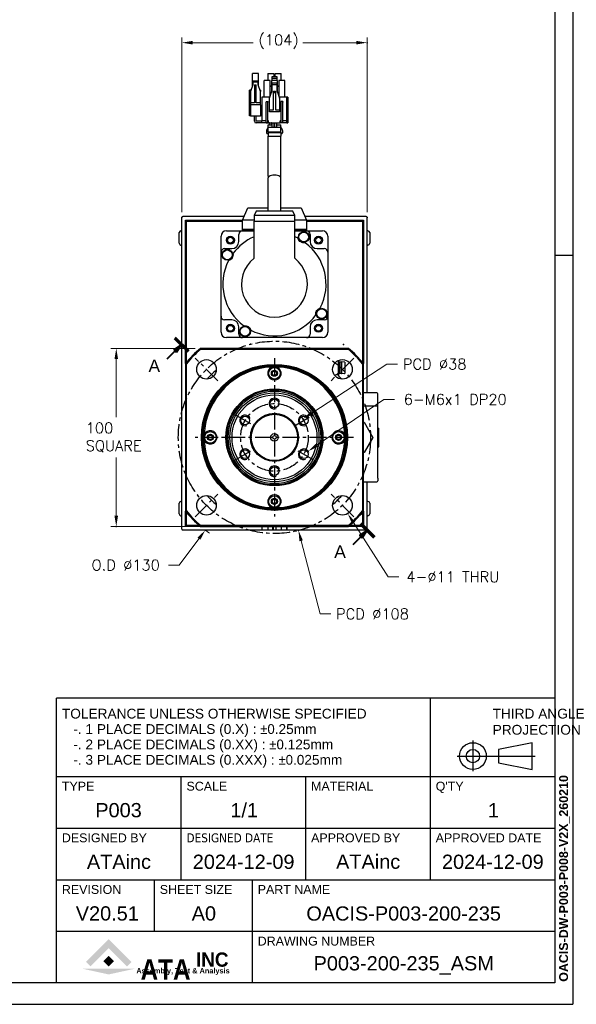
# Model space of a CAD drawing. Extents: x -336 to 855, y -4279 to -3403.
# Tile 7 of 19: x 543 to 855, y -4244 to -3691. Entities that reach past the tile are written whole.
import ezdxf
from ezdxf.enums import TextEntityAlignment as Align

# ---------------------------------------------------------------- set-up
doc = ezdxf.new("R2010")
doc.units = 0
doc.header["$LTSCALE"] = 25.4
doc.linetypes.add('CENTER', pattern=[2, 1.25, -0.25, 0.25, -0.25])
doc.linetypes.add('CHAIN', pattern=[0.3543, 0.2362, -0.0295, 0.0591, -0.0295])
doc.layers.get('0').update_dxf_attribs({"linetype": 'CONTINUOUS'})
doc.layers.add('ATA-CENTER', color=133, linetype='CENTER')
doc.layers.add('ATA-TEXT', color=7, linetype='CONTINUOUS')
doc.layers.add('ATA-DIM', color=252, linetype='CONTINUOUS', lineweight=25)
doc.layers.add('ATA-SECTION', color=3, linetype='CHAIN', lineweight=40)
doc.styles.get("Standard").update_dxf_attribs({"font": 'simplex.shx'})
doc.styles.add('주 문자 (ISO)', font='arial.ttf')
doc.dimstyles.new('ata_A0', dxfattribs={"dimtxt": 6, "dimasz": 6, "dimexe": 3, "dimexo": 3, "dimgap": 3, "dimtad": 0, "dimtih": 1, "dimtoh": 1, "dimdec": 6, "dimdsep": 46, "dimtxsty": 'Standard', "dimcen": 0, "dimclrd": 252, "dimclre": 252, "dimclrt": 4, "dimadec": 6, "dimazin": 2, "dimtfac": 1, "dimtdec": 6, "dimtofl": 0, "dimtmove": 0, "dimatfit": 3, "dimfxl": 0, "dimtolj": 1, "dimtzin": 0, "dimlwd": 0, "dimlwe": 0, "dimarcsym": 0})

# ---------------------------------------------------------------- blocks, each defined once
blk = doc.blocks.new('*D8703')
at = {"color": 0}
for p in [(737.9, -3704.27), (633.9, -3802.44), (737.9, -3802.44)]:
    blk.add_point(p, dxfattribs=at)
at = {"layer": 'ATA-DIM', "color": 252, "lineweight": 0}
for p, q in [((633.9, -3799.44), (633.9, -3701.27)), ((639.9, -3704.27), (673.92, -3704.27)), ((731.9, -3704.27), (701.88, -3704.27)), ((737.9, -3799.44), (737.9, -3701.27))]:
    blk.add_line(p, q, dxfattribs=at)
at = {"layer": 'ATA-DIM', "color": 252}
for points in [[(639.9, -3703.27), (639.9, -3705.27), (633.9, -3704.27)], [(731.9, -3705.27), (731.9, -3703.27), (737.9, -3704.27)]]:
    blk.add_solid(points, dxfattribs=at)
at = {"layer": 'ATA-DIM', "color": 4, "insert": (676.92, -3699.71), "char_height": 6, "attachment_point": 1}
blk.add_mtext('\\A1;(104)', dxfattribs=at)
blk = doc.blocks.new('*D8704')
at = {"color": 0}
for p in [(644.37, -3875.94), (597.03, -3975.94), (644.37, -3975.94)]:
    blk.add_point(p, dxfattribs=at)
at = {"layer": 'ATA-DIM', "color": 252, "lineweight": 0}
for p, q in [((641.37, -3875.94), (594.03, -3875.94)), ((597.03, -3881.94), (597.03, -3914.67)), ((597.03, -3969.94), (597.03, -3937.21)), ((641.37, -3975.94), (594.03, -3975.94))]:
    blk.add_line(p, q, dxfattribs=at)
at = {"layer": 'ATA-DIM', "color": 252}
for points in [[(598.03, -3881.94), (596.03, -3881.94), (597.03, -3875.94)], [(596.03, -3969.94), (598.03, -3969.94), (597.03, -3975.94)]]:
    blk.add_solid(points, dxfattribs=at)
at = {"layer": 'ATA-DIM', "color": 4, "insert": (579.9, -3917.67), "char_height": 6, "attachment_point": 1}
blk.add_mtext('\\A1;100\\PSQUARE', dxfattribs=at)
blk = doc.blocks.new('*D8707')
at = {"color": 0}
for p in [(724.75, -3873.82), (647.06, -3978.05)]:
    blk.add_point(p, dxfattribs=at)
at = {"layer": 'ATA-DIM', "color": 252, "lineweight": 0}
for p, q in [((632.44, -3997.67), (643.47, -3982.87)), ((626.43, -3997.67), (632.44, -3997.67))]:
    blk.add_line(p, q, dxfattribs=at)
blk.add_arc((685.9, -3925.94), 65, 232.9295, 235.9452, dxfattribs=at)
at = {"layer": 'ATA-DIM', "color": 252}
blk.add_solid([(644.27, -3983.46), (642.67, -3982.27), (647.06, -3978.05)], dxfattribs=at)
at = {"layer": 'ATA-DIM', "color": 4, "insert": (583.17, -3994.67), "char_height": 6, "attachment_point": 1}
blk.add_mtext('\\A1;O.D %%c130', dxfattribs=at)
blk = doc.blocks.new('*D8705')
at = {"color": 0}
for p in [(672.4, -3873.65), (699.4, -3978.22)]:
    blk.add_point(p, dxfattribs=at)
at = {"layer": 'ATA-DIM', "color": 252, "lineweight": 0}
for p, q in [((711.51, -4025.1), (700.9, -3984.03)), ((717.51, -4025.1), (711.51, -4025.1))]:
    blk.add_line(p, q, dxfattribs=at)
at = {"layer": 'ATA-DIM', "color": 252}
blk.add_solid([(701.87, -3983.78), (699.94, -3984.28), (699.4, -3978.22)], dxfattribs=at)
at = {"layer": 'ATA-DIM', "color": 4, "insert": (720.51, -4022.1), "char_height": 6, "attachment_point": 1}
blk.add_mtext('\\A1;PCD %%c108', dxfattribs=at)
blk = doc.blocks.new('ata-Title-A0-002')
for color, points in [(176, [(19.06, 9.27), (16.5, 11.82), (29.3, 24.62), (42.09, 11.82), (39.54, 9.27), (29.3, 19.51)]), (30, [(29.3, 15.23), (32.28, 12.25), (29.3, 9.27), (26.32, 12.25)]), (9, [(44.36, 8.06), (29.3, 4.78), (14.24, 8.06)])]:
    blk.add_hatch(color=color).paths.add_polyline_path(points)
at = {"color": 253}
for p, q in [((0, 0), (0, 160)), ((280, 160), (0, 160)), ((210, 58), (210, 160)), ((280, 160), (280, 0)), ((0, 116), (280, 116)), ((70, 58), (70, 116)), ((140, 58), (140, 116)), ((0, 87), (280, 87)), ((0, 58), (280, 58)), ((55, 29), (55, 58)), ((110, 0), (110, 58)), ((0, 29), (280, 29)), ((280, 0), (0, 0))]:
    blk.add_line(p, q, dxfattribs=at)
for p, q in [((233.92, 136.17), (233.92, 118.94)), ((267.18, 134.93), (248.36, 131.17)), ((267.18, 119.87), (267.18, 134.93)), ((225.1, 127.4), (268.96, 127.4)), ((248.36, 131.17), (248.36, 123.64)), ((248.36, 123.64), (267.18, 119.87)), ((0, 116), (280, 116))]:
    blk.add_line(p, q)
for radius in [7.53, 3.76]:
    blk.add_circle((233.92, 127.4), radius)
at = {"char_height": 5.5, "attachment_point": 1, "style": '주 문자 (ISO)'}
for s, insert, line_spacing_factor in [('TOLERANCE UNLESS OTHERWISE SPECIFIED\\P   -. 1 PLACE DECIMALS (0.X) : {\\fAIGDT|b0|i0|c2|p2;`0}.25mm\\P   -. 2 PLACE DECIMALS (0.XX) : {\\fAIGDT|b0|i0|c2|p2;`0}.125mm \\P   -. 3 PLACE DECIMALS (0.XXX) : {\\fAIGDT|b0|i0|c2|p2;`0}.025mm', (3.01, 154), 0.942857), ('THIRD ANGLE\\PPROJECTION', (245, 154), 0.987884)]:
    blk.add_mtext(s, dxfattribs=dict(at, insert=insert, line_spacing_factor=line_spacing_factor))
at = {"char_height": 5, "attachment_point": 1, "style": '주 문자 (ISO)'}
for s, insert in [('TYPE', (3, 113)), ('SCALE', (73.01, 113)), ('MATERIAL', (143, 113)), ("Q'TY", (213, 113)), ('DESIGNED BY', (3, 84)), ('{\\fTahoma|b0|i0|c0|p34;DESIGNED \\fTahoma|b0|i0|c129|p34;DATE}', (73, 84)), ('APPROVED BY', (143.01, 84)), ('APPROVED DATE', (213, 84)), ('REVISION', (3, 55)), ('SHEET SIZE', (58, 55)), ('PART NAME', (113.01, 55)), ('DRAWING NUMBER', (113.01, 26))]:
    blk.add_mtext(s, dxfattribs=dict(at, insert=insert))
at = {"color": 9, "style": '주 문자 (ISO)'}
for s, insert, char_height, attachment_point in [('\\fArial|b1|i0;\\W0.95;\\H8.0000;INC', (78.33, 9), 15.0588, 7), ('\\fArial|b1|i0;\\W0.90;\\H3.0000;Assembly, Test & Analysis', (71.06, 8.34), 5.6471, 2)]:
    blk.add_mtext(s, dxfattribs=dict(at, insert=insert, char_height=char_height, attachment_point=attachment_point))
at = {"color": 176, "insert": (47.23, 1.79), "char_height": 21.6471, "width": 53.0805, "attachment_point": 7, "line_spacing_factor": 0.5, "style": '주 문자 (ISO)'}
blk.add_mtext('\\fArial|b1|i0;\\W0.85;\\H11.5000;ATA', dxfattribs=at)
at = {"style": '주 문자 (ISO)'}
for tag, p in [('TYPE_001', (35, 97)), ('SCALE_001', (105, 97)), ('MATERIAL_001', (175, 97)), ('QTY_001', (245, 97)), ('DESIGNED_BY_001', (35, 68)), ('APPROVED_BY_001', (175, 68.05)), ('APPROVED_DATE_001', (245, 68)), ('REVISION_001', (27.5, 39)), ('SHEET_SIZE_001', (82.5, 39)), ('PART_NAME_001', (195, 39)), ('DRAWING_NUMBER_001', (195, 10))]:
    blk.add_attdef(tag, text='', height=8, dxfattribs=at).set_placement(p, align=Align.MIDDLE_CENTER)
at = {"color": 7, "style": '주 문자 (ISO)'}
blk.add_attdef('DESIGNED_DATE_001', text='', height=8, dxfattribs=at).set_placement((105, 68), align=Align.MIDDLE_CENTER)
blk = doc.blocks.new('*D8709')
at = {"color": 0}
for p in [(699.88, -3937.14), (704.83, -3933.74)]:
    blk.add_point(p, dxfattribs=at)
at = {"layer": 'ATA-DIM', "color": 252, "lineweight": 0}
for p, q in [((747.31, -3904.62), (709.78, -3930.35)), ((753.31, -3904.62), (747.31, -3904.62))]:
    blk.add_line(p, q, dxfattribs=at)
at = {"layer": 'ATA-DIM', "color": 252}
blk.add_solid([(709.21, -3929.52), (710.35, -3931.17), (704.83, -3933.74)], dxfattribs=at)
at = {"layer": 'ATA-DIM', "color": 4, "insert": (787.45, -3904.62), "char_height": 6, "attachment_point": 5}
blk.add_mtext('\\A1;6-M6x1 DP20', dxfattribs=at)
blk = doc.blocks.new('*D8708')
at = {"color": 0}
for p in [(721.12, -3959.49), (727.05, -3968.75)]:
    blk.add_point(p, dxfattribs=at)
at = {"layer": 'ATA-DIM', "color": 252, "lineweight": 0}
for p, q in [((749.83, -4004.29), (730.29, -3973.8)), ((755.84, -4004.29), (749.83, -4004.29))]:
    blk.add_line(p, q, dxfattribs=at)
at = {"layer": 'ATA-DIM', "color": 252}
blk.add_solid([(731.13, -3973.27), (729.45, -3974.34), (727.05, -3968.75)], dxfattribs=at)
at = {"layer": 'ATA-DIM', "color": 4, "insert": (786.11, -4004.29), "char_height": 6, "attachment_point": 5}
blk.add_mtext('\\A1;4-%%c11 THRU', dxfattribs=at)
blk = doc.blocks.new('*D8706')
at = {"color": 0}
for p in [(701.82, -3915.57), (669.98, -3936.31)]:
    blk.add_point(p, dxfattribs=at)
at = {"layer": 'ATA-DIM', "color": 252, "lineweight": 0}
for p, q in [((749.04, -3884.81), (706.85, -3912.29)), ((755.04, -3884.81), (749.04, -3884.81))]:
    blk.add_line(p, q, dxfattribs=at)
at = {"layer": 'ATA-DIM', "color": 252}
blk.add_solid([(706.3, -3911.45), (707.4, -3913.13), (701.82, -3915.57)], dxfattribs=at)
at = {"layer": 'ATA-DIM', "color": 4, "insert": (758.04, -3881.81), "char_height": 6, "attachment_point": 1}
blk.add_mtext('\\A1;PCD %%c38', dxfattribs=at)
blk = doc.blocks.new('ata-Border-A0-002')
at = {"color": 253, "ltscale": 0.5}
for p, q in [((1189, 841), (1189, 0)), ((1189, 420.5), (1179, 420.5)), ((0, 0), (1189, 0))]:
    blk.add_line(p, q, dxfattribs=at)
for p, q in [((1179, 829), (1179, 12)), ((1179, 12), (10, 12))]:
    blk.add_line(p, q)

msp = doc.modelspace()

# ---------------------------------------------------------------- linework, layer by layer
for p, q in [((673.4824677, -3728.6063192), (673.4824677, -3721.6386269)), ((676.9324677, -3721.6386269), (673.4824677, -3721.6386269)), ((676.9324677, -3728.6343961), (676.9324677, -3721.6386269)), ((682.1024677, -3721.6386269), (685.5574677, -3721.6386269)), ((682.1024677, -3721.6386269), (682.1024677, -3725.5240705)), ((685.5574677, -3721.6386269), (685.5574677, -3723.4386269)), ((686.2474677, -3723.4386269), (686.2474677, -3721.6386269)), ((686.2474677, -3721.6386269), (689.7024677, -3721.6386269)), ((689.7024677, -3725.5240705), (689.7024677, -3721.6386269)), ((673.7024677, -3725.6386269), (676.7024677, -3725.6386269)), ((673.7024677, -3725.6386269), (673.7024677, -3726.4886269)), ((676.7024677, -3726.4886269), (673.7024677, -3726.4886269)), ((673.7024677, -3726.4886269), (673.7024677, -3727.9886269)), ((676.7024677, -3726.4886269), (676.7024677, -3725.6386269)), ((676.7024677, -3727.9886269), (676.7024677, -3726.4886269)), ((680.0374677, -3734.8240705), (680.0374677, -3725.5240705)), ((683.4774677, -3725.5240705), (680.0374677, -3725.5240705)), ((683.4774677, -3734.3702244), (683.4774677, -3725.5240705)), ((687.6274677, -3725.5240705), (684.1774677, -3725.5240705)), ((684.1774677, -3725.5240705), (684.1774677, -3732.2163782)), ((684.4024677, -3723.4386269), (684.4024677, -3724.4386269)), ((687.4024677, -3723.4386269), (684.4024677, -3723.4386269)), ((684.4024677, -3724.4386269), (684.4024677, -3725.5240705)), ((687.4024677, -3724.4386269), (684.4024677, -3724.4386269)), ((684.4024677, -3726.9740705), (684.4024677, -3727.9740705)), ((687.4024677, -3726.9740705), (684.4024677, -3726.9740705)), ((687.4024677, -3724.4386269), (687.4024677, -3723.4386269)), ((687.4024677, -3725.5240705), (687.4024677, -3724.4386269)), ((687.4024677, -3727.9740705), (687.4024677, -3726.9740705)), ((687.6274677, -3732.2163782), (687.6274677, -3725.5240705)), ((691.7674677, -3725.5240705), (688.3274677, -3725.5240705)), ((688.3274677, -3725.5240705), (688.3274677, -3734.3702244)), ((691.7674677, -3734.8240705), (691.7674677, -3725.5240705)), ((671.9024677, -3745.3386269), (671.9024677, -3730.9386269)), ((672.4024677, -3730.9386269), (671.9024677, -3730.9386269)), ((673.7024677, -3727.9886269), (672.4024677, -3731.6386269)), ((672.4024677, -3730.9386269), (672.4024677, -3731.6386269)), ((672.6517827, -3730.9386269), (672.4024677, -3730.9386269)), ((672.4024677, -3731.6386269), (672.4024677, -3738.1386269)), ((674.7024677, -3727.9886269), (675.7024677, -3727.9886269)), ((674.7024677, -3727.9886269), (674.7024677, -3729.1186269)), ((674.7024677, -3729.1186269), (674.7024677, -3738.1386269)), ((675.7024677, -3729.1186269), (674.7024677, -3729.1186269)), ((675.7024677, -3729.1186269), (675.7024677, -3727.9886269)), ((675.7024677, -3738.1386269), (675.7024677, -3729.1186269)), ((678.0024677, -3731.6386269), (676.7024677, -3727.9886269)), ((678.0024677, -3730.9386269), (677.7531526, -3730.9386269)), ((678.0024677, -3730.9386269), (678.0024677, -3731.6386269)), ((678.0024677, -3738.1386269), (678.0024677, -3731.6386269)), ((683.1024677, -3735.5240705), (684.4024677, -3731.5240705)), ((683.6124677, -3728.8686269), (684.1774677, -3728.2392598)), ((684.4024677, -3727.9740705), (684.4024677, -3731.5240705)), ((687.4024677, -3727.9740705), (684.4024677, -3727.9740705)), ((685.4024677, -3731.5240705), (686.4024677, -3731.5240705)), ((685.4024677, -3732.3940705), (685.4024677, -3731.5240705)), ((685.4024677, -3742.0240705), (685.4024677, -3732.3940705)), ((686.4024677, -3732.3940705), (685.4024677, -3732.3940705)), ((686.4024677, -3731.5240705), (686.4024677, -3732.3940705)), ((686.4024677, -3732.3940705), (686.4024677, -3742.0240705)), ((687.4024677, -3731.5240705), (687.4024677, -3727.9740705)), ((687.4024677, -3731.5240705), (688.7024677, -3735.5240705)), ((687.6274677, -3728.2392598), (688.1924677, -3728.8686269)), ((672.4024677, -3738.1386269), (672.4024677, -3739.1386269)), ((674.7024677, -3738.1386269), (672.4024677, -3738.1386269)), ((678.0024677, -3738.1386269), (675.7024677, -3738.1386269)), ((678.0024677, -3739.1386269), (678.0024677, -3738.1386269)), ((678.9024677, -3734.8240705), (678.9024677, -3748.2240705)), ((683.1024677, -3734.8240705), (678.9024677, -3734.8240705)), ((681.2724677, -3737.2240705), (681.2724677, -3737.7240705)), ((681.2724677, -3737.2240705), (682.2724677, -3737.2240705)), ((681.2724677, -3749.2240705), (681.2724677, -3737.7240705)), ((682.2724677, -3737.2240705), (682.2724677, -3737.7240705)), ((682.2724677, -3749.2240705), (682.2724677, -3737.7240705)), ((683.1024677, -3735.5240705), (683.1024677, -3734.8240705)), ((683.3299677, -3734.8240705), (683.1024677, -3734.8240705)), ((683.1024677, -3742.0240705), (683.1024677, -3735.5240705)), ((688.7024677, -3734.8240705), (688.4749677, -3734.8240705)), ((688.7024677, -3735.5240705), (688.7024677, -3734.8240705)), ((692.9024677, -3734.8240705), (688.7024677, -3734.8240705)), ((688.7024677, -3735.5240705), (688.7024677, -3742.0240705)), ((690.5324677, -3737.2240705), (689.5324677, -3737.2240705)), ((689.5324677, -3737.7240705), (689.5324677, -3737.2240705)), ((689.5324677, -3737.7240705), (689.5324677, -3749.2240705)), ((690.5324677, -3737.2240705), (690.5324677, -3737.7240705)), ((690.5324677, -3749.2240705), (690.5324677, -3737.7240705)), ((693.4024677, -3734.8240705), (692.9024677, -3734.8240705)), ((692.9024677, -3748.2240705), (692.9024677, -3734.8240705)), ((693.4024677, -3734.8240705), (693.4024677, -3749.2240705)), ((672.4024677, -3739.1386269), (672.4024677, -3745.3386269)), ((678.0024677, -3739.1386269), (672.4024677, -3739.1386269)), ((678.0024677, -3739.1386269), (678.0024677, -3745.3386269)), ((683.1024677, -3743.0240705), (683.1024677, -3742.0240705)), ((683.1024677, -3742.0240705), (685.4024677, -3742.0240705)), ((688.7024677, -3743.0240705), (683.1024677, -3743.0240705)), ((686.4024677, -3742.0240705), (688.7024677, -3742.0240705)), ((688.7024677, -3742.0240705), (688.7024677, -3743.0240705)), ((672.4024677, -3745.3386269), (671.9024677, -3745.3386269)), ((672.4024677, -3745.3386269), (678.0024677, -3745.3386269)), ((674.6324677, -3748.3286269), (674.6324677, -3745.3386269)), ((675.6324677, -3748.3286269), (675.6324677, -3745.3386269)), ((678.9024677, -3748.3386269), (675.6424677, -3748.3386269)), ((683.1424677, -3749.3386269), (675.6424677, -3749.3386269)), ((678.9024677, -3744.3386269), (678.0024677, -3744.3386269)), ((678.9024677, -3745.3386269), (678.0024677, -3745.3386269)), ((678.9024677, -3749.2240705), (678.9024677, -3748.2240705)), ((681.2724677, -3748.2240705), (678.9024677, -3748.2240705)), ((681.2724677, -3749.2240705), (678.9024677, -3749.2240705)), ((681.2724677, -3749.2240705), (682.2724677, -3749.2240705)), ((682.6024677, -3748.2240705), (682.2724677, -3748.2240705)), ((682.6024677, -3749.2240705), (682.2724677, -3749.2240705)), ((682.6024677, -3749.2240705), (682.6024677, -3748.2240705)), ((682.6024677, -3749.2240705), (689.2024677, -3749.2240705)), ((683.1424677, -3749.3386269), (683.1424677, -3749.2240705)), ((683.1524677, -3750.3386269), (683.1524677, -3749.3386269)), ((684.1524677, -3750.3386269), (684.1524677, -3749.3386269)), ((684.6524677, -3751.7240705), (684.6524677, -3749.2240705)), ((685.6524677, -3751.7240705), (685.6524677, -3749.2240705)), ((686.1524677, -3751.7240705), (686.1524677, -3749.2240705)), ((687.1524677, -3751.7240705), (687.1524677, -3749.2240705)), ((689.2024677, -3749.2240705), (689.2024677, -3748.2240705)), ((689.5324677, -3748.2240705), (689.2024677, -3748.2240705)), ((689.5324677, -3749.2240705), (689.2024677, -3749.2240705)), ((690.5324677, -3749.2240705), (689.5324677, -3749.2240705)), ((692.9024677, -3748.2240705), (690.5324677, -3748.2240705)), ((692.9024677, -3749.2240705), (690.5324677, -3749.2240705)), ((692.9024677, -3749.2240705), (692.9024677, -3748.2240705)), ((692.9024677, -3749.2240705), (693.4024677, -3749.2240705)), ((681.4024677, -3753.6414025), (681.4024677, -3754.8386269)), ((682.234518, -3752.0905514), (681.5704174, -3753.0867023)), ((682.4024677, -3754.5740705), (682.3024677, -3754.7240705)), ((682.3024677, -3754.7240705), (682.3024677, -3756.7240705)), ((682.3024677, -3754.7240705), (689.5024677, -3754.7240705)), ((682.4024677, -3751.5358512), (682.4024677, -3750.3386269)), ((682.4024677, -3750.3386269), (684.6524677, -3750.3386269)), ((682.4024677, -3751.7240705), (689.4024677, -3751.7240705)), ((682.4024677, -3754.5740705), (682.4024677, -3751.7240705)), ((689.4024677, -3754.5740705), (682.4024677, -3754.5740705)), ((685.6524677, -3750.3386269), (686.1524677, -3750.3386269)), ((687.1524677, -3750.3386269), (689.4024677, -3750.3386269)), ((689.4024677, -3751.5358512), (689.4024677, -3750.3386269)), ((689.4024677, -3754.5740705), (689.4024677, -3751.7240705)), ((689.4024677, -3754.5740705), (689.5024677, -3754.7240705)), ((689.5024677, -3754.7240705), (689.5024677, -3756.7240705)), ((689.5704174, -3752.0905514), (690.234518, -3753.0867023)), ((690.4024677, -3753.6414025), (690.4024677, -3754.8386269)), ((681.9024677, -3755.3386269), (682.3024677, -3755.3386269)), ((682.3024677, -3756.7240705), (689.5024677, -3756.7240705)), ((682.4024677, -3779.2240705), (682.4024677, -3756.7240705)), ((689.4024677, -3779.2240705), (689.4024677, -3756.7240705)), ((689.5024677, -3755.3386269), (689.9024677, -3755.3386269)), ((682.4024677, -3779.2240705), (682.4024677, -3780.1348129)), ((682.4024677, -3798.8014951), (682.4024677, -3780.1348129)), ((689.4024677, -3780.1348129), (689.4024677, -3779.2240705)), ((689.4024677, -3798.8014951), (689.4024677, -3780.1348129)), ((667.9846568, -3803.9386269), (670.8612766, -3796.9386269)), ((670.8612766, -3796.9386269), (682.4024677, -3796.9386269)), ((675.7263635, -3798.8014951), (674.4524677, -3801.1313428)), ((675.7263635, -3798.8014951), (696.0785719, -3798.8014951)), ((689.4024677, -3796.9386269), (700.9436587, -3796.9386269)), ((697.3524677, -3801.1313428), (696.0785719, -3798.8014951)), ((700.9436587, -3796.9386269), (703.8202785, -3803.9386269)), ((633.9024677, -3977.4386269), (633.9024677, -3802.4386269)), ((668.8065482, -3801.9386269), (634.4024677, -3801.9386269)), ((635.9024677, -3803.9386269), (667.9846568, -3803.9386269)), ((635.9024677, -3804.4386269), (636.4024677, -3803.9386269)), ((635.9024677, -3884.4055075), (635.9024677, -3803.9386269)), ((636.4024677, -3804.4386269), (635.9024677, -3804.4386269)), ((636.4024677, -3803.9386269), (636.4024677, -3804.4386269)), ((636.4024677, -3804.4386269), (667.9024677, -3804.4386269)), ((636.4024677, -3883.810845), (636.4024677, -3804.4386269)), ((667.9024677, -3804.1386269), (667.9846568, -3803.9386269)), ((667.9024677, -3809.1386269), (667.9024677, -3804.1386269)), ((674.4524677, -3803.9386269), (667.9846568, -3803.9386269)), ((674.4524677, -3801.1313428), (674.4524677, -3804.4386269)), ((674.4524677, -3801.1313428), (697.3524677, -3801.1313428)), ((674.4524677, -3825.3596721), (674.4524677, -3804.4386269)), ((674.4524677, -3804.4386269), (697.3524677, -3804.4386269)), ((697.3524677, -3804.4386269), (697.3524677, -3801.1313428)), ((703.8202785, -3803.9386269), (697.3524677, -3803.9386269)), ((697.3524677, -3825.3596721), (697.3524677, -3804.4386269)), ((737.4024677, -3801.9386269), (702.9983872, -3801.9386269)), ((703.8202785, -3803.9386269), (703.9024677, -3804.1386269)), ((703.8202785, -3803.9386269), (735.9024677, -3803.9386269)), ((703.9024677, -3804.1386269), (703.9024677, -3809.1386269)), ((703.9024677, -3804.4386269), (735.4024677, -3804.4386269)), ((735.4024677, -3804.4386269), (735.4024677, -3803.9386269)), ((735.4024677, -3803.9386269), (735.9024677, -3804.4386269)), ((735.4024677, -3804.4386269), (735.4024677, -3883.810845)), ((735.9024677, -3804.4386269), (735.4024677, -3804.4386269)), ((735.9024677, -3803.9386269), (735.9024677, -3884.4055075)), ((737.9024677, -3900.9386269), (737.9024677, -3802.4386269)), ((633.4024677, -3809.9386269), (633.9024677, -3809.9386269)), ((658.9024677, -3809.9386269), (667.9024677, -3809.9386269)), ((674.4524677, -3809.1386269), (667.9024677, -3809.1386269)), ((667.9024677, -3809.9386269), (667.9024677, -3809.2386269)), ((667.9024677, -3809.2386269), (674.4524677, -3809.2386269)), ((667.9024677, -3809.9386269), (674.4524677, -3809.9386269)), ((668.0024677, -3809.2386269), (668.0024677, -3809.1386269)), ((703.9024677, -3809.1386269), (697.3524677, -3809.1386269)), ((697.3524677, -3809.2386269), (703.9024677, -3809.2386269)), ((697.3524677, -3809.9386269), (703.9024677, -3809.9386269)), ((703.8024677, -3809.1386269), (703.8024677, -3809.2386269)), ((703.9024677, -3809.2386269), (703.9024677, -3809.9386269)), ((703.9024677, -3809.9386269), (712.9024677, -3809.9386269)), ((738.4024677, -3809.9386269), (737.9024677, -3809.9386269)), ((632.4024677, -3816.9386269), (632.4024677, -3810.9386269)), ((655.9024677, -3821.9386269), (655.9024677, -3812.9386269)), ((665.9024677, -3815.9386269), (665.9024677, -3811.9386269)), ((705.9024677, -3811.9386269), (705.9024677, -3815.9386269)), ((715.9024677, -3812.9386269), (715.9024677, -3821.9386269)), ((739.4024677, -3810.9386269), (739.4024677, -3816.9386269)), ((633.4024677, -3817.9386269), (633.9024677, -3817.9386269)), ((657.9024677, -3819.9386269), (661.9024677, -3819.9386269)), ((709.9024677, -3819.9386269), (713.9024677, -3819.9386269)), ((738.4024677, -3817.9386269), (737.9024677, -3817.9386269)), ((655.9024677, -3857.9386269), (655.9024677, -3821.9386269)), ((715.9024677, -3821.9386269), (715.9024677, -3857.9386269)), ((655.9024677, -3866.9386269), (655.9024677, -3857.9386269)), ((661.9024677, -3859.9386269), (657.9024677, -3859.9386269)), ((713.9024677, -3859.9386269), (709.9024677, -3859.9386269)), ((715.9024677, -3857.9386269), (715.9024677, -3866.9386269)), ((665.9024677, -3867.9386269), (665.9024677, -3863.9386269)), ((705.9024677, -3863.9386269), (705.9024677, -3867.9386269)), ((667.9024677, -3869.9386269), (658.9024677, -3869.9386269)), ((703.9024677, -3869.9386269), (667.9024677, -3869.9386269)), ((712.9024677, -3869.9386269), (703.9024677, -3869.9386269)), ((727.435587, -3875.9386269), (644.3693484, -3875.9386269)), ((644.5503214, -3876.4386269), (727.2546139, -3876.4386269)), ((635.9024677, -3884.4055075), (635.9024677, -3967.4717462)), ((636.4024677, -3967.2907731), (636.4024677, -3884.5864806)), ((721.6524677, -3882.8886269), (721.2956315, -3882.8886269)), ((722.4024677, -3883.6386269), (721.6524677, -3882.8886269)), ((721.6524677, -3882.8886269), (721.6524677, -3890.8886269)), ((723.4024677, -3883.6386269), (722.4024677, -3883.6386269)), ((722.4024677, -3883.6386269), (722.4024677, -3890.1386269)), ((723.4024677, -3883.6386269), (723.6524677, -3883.4386269)), ((723.4024677, -3883.6386269), (723.4024677, -3890.1386269)), ((725.3138223, -3883.628496), (723.6524677, -3883.4386269)), ((723.6524677, -3883.4386269), (723.6524677, -3890.3386269)), ((725.4024677, -3883.7278492), (725.4024677, -3890.0494045)), ((735.4024677, -3884.5864806), (735.4024677, -3967.2907731)), ((735.9024677, -3967.4717462), (735.9024677, -3884.4055075)), ((721.6524677, -3890.8886269), (720.1867175, -3890.8886269)), ((722.4024677, -3890.1386269), (721.6524677, -3890.8886269)), ((723.4024677, -3890.1386269), (722.4024677, -3890.1386269)), ((723.4024677, -3890.1386269), (723.6524677, -3890.3386269)), ((725.3138223, -3890.1487577), (723.6524677, -3890.3386269)), ((743.4024677, -3900.9386269), (735.9024677, -3900.9386269)), ((743.9024677, -3906.4386269), (743.9024677, -3901.4386269)), ((743.4024677, -3908.4386269), (735.9024677, -3908.4386269)), ((743.9024677, -3908.9386269), (743.9024677, -3906.4386269)), ((743.9024677, -3948.9386269), (743.9024677, -3908.9386269)), ((735.9017502, -3917.4386269), (736.309945, -3917.4386269)), ((736.309945, -3917.4386269), (741.2174223, -3925.9386269)), ((743.9024677, -3920.6886269), (744.6024677, -3920.6886269)), ((744.6024677, -3931.1886269), (744.6024677, -3920.6886269)), ((741.2174223, -3925.9386269), (736.309945, -3934.4386269)), ((743.9024677, -3931.1886269), (744.6024677, -3931.1886269)), ((736.309945, -3934.4386269), (735.9017502, -3934.4386269)), ((735.9024677, -3950.9386269), (743.4024677, -3950.9386269)), ((737.9024677, -3977.4386269), (737.9024677, -3950.9386269)), ((743.9024677, -3948.9386269), (743.9024677, -3950.4386269)), ((632.4024677, -3968.9386269), (632.4024677, -3962.9386269)), ((633.4024677, -3961.9386269), (633.9024677, -3961.9386269)), ((738.4024677, -3961.9386269), (737.9024677, -3961.9386269)), ((739.4024677, -3962.9386269), (739.4024677, -3968.9386269)), ((633.4024677, -3969.9386269), (633.9024677, -3969.9386269)), ((635.9024677, -3975.9386269), (635.9024677, -3967.4717462)), ((636.4024677, -3975.4386269), (636.4024677, -3968.0664087)), ((735.4024677, -3968.0664087), (735.4024677, -3975.4386269)), ((735.9024677, -3967.4717462), (735.9024677, -3975.9386269)), ((738.4024677, -3969.9386269), (737.9024677, -3969.9386269)), ((636.4024677, -3975.9386269), (635.9024677, -3975.4386269)), ((635.9024677, -3975.4386269), (636.4024677, -3975.4386269)), ((644.3693484, -3975.9386269), (635.9024677, -3975.9386269)), ((643.7746859, -3975.4386269), (636.4024677, -3975.4386269)), ((636.4024677, -3975.4386269), (636.4024677, -3975.9386269)), ((644.3693484, -3975.9386269), (727.435587, -3975.9386269)), ((727.2546139, -3975.4386269), (644.5503214, -3975.4386269)), ((678.855432, -3975.9386269), (678.855432, -3977.9386269)), ((682.121881, -3975.9386269), (682.121881, -3977.9386269)), ((685.0746307, -3977.9386269), (685.0746307, -3975.9386269)), ((685.099048, -3977.9386269), (685.099048, -3975.9386269)), ((685.105902, -3975.9386269), (685.105902, -3977.9386269)), ((685.1303194, -3975.9386269), (685.1303194, -3977.9386269)), ((686.674616, -3975.9386269), (686.674616, -3977.9386269)), ((689.6273656, -3975.9386269), (689.6273656, -3977.9386269)), ((692.9426493, -3977.9386269), (692.9426493, -3975.9386269)), ((692.9495033, -3975.9386269), (692.9495033, -3977.9386269)), ((735.9024677, -3975.9386269), (727.435587, -3975.9386269)), ((735.4024677, -3975.4386269), (728.0302495, -3975.4386269)), ((735.4024677, -3975.4386269), (735.9024677, -3975.4386269)), ((735.9024677, -3975.4386269), (735.4024677, -3975.9386269)), ((735.4024677, -3975.9386269), (735.4024677, -3975.4386269)), ((634.4024677, -3977.9386269), (678.855432, -3977.9386269)), ((678.855432, -3977.9386269), (682.121881, -3977.9386269)), ((682.121881, -3977.9386269), (685.0746307, -3977.9386269)), ((685.099048, -3977.9386269), (685.0746307, -3977.9386269)), ((685.105902, -3977.9386269), (685.099048, -3977.9386269)), ((685.1303194, -3977.9386269), (685.105902, -3977.9386269)), ((685.1303194, -3977.9386269), (686.674616, -3977.9386269)), ((686.674616, -3977.9386269), (689.6273656, -3977.9386269)), ((689.6273656, -3977.9386269), (692.9426493, -3977.9386269)), ((692.9495033, -3977.9386269), (692.9426493, -3977.9386269)), ((692.9495033, -3977.9386269), (737.4024677, -3977.9386269))]:
    msp.add_line(p, q)
for centre, radius in [((661.1537303, -3815.1898895), 2.25), ((661.1537303, -3815.1898895), 2.15), ((661.1537303, -3815.1898895), 1.65), ((702.4024677, -3813.4386269), 3), ((702.4024677, -3813.4386269), 2.75), ((710.651205, -3815.1898895), 2.25), ((710.651205, -3815.1898895), 2.15), ((710.651205, -3815.1898895), 1.65), ((659.4024677, -3823.4386269), 3), ((659.4024677, -3823.4386269), 2.75), ((712.4024677, -3856.4386269), 3), ((712.4024677, -3856.4386269), 2.75), ((661.1537303, -3864.6873642), 2.25), ((661.1537303, -3864.6873642), 2.15), ((661.1537303, -3864.6873642), 1.65), ((669.4024677, -3866.4386269), 3), ((669.4024677, -3866.4386269), 2.75), ((710.651205, -3864.6873642), 2.25), ((710.651205, -3864.6873642), 2.15), ((710.651205, -3864.6873642), 1.65), ((647.7187015, -3887.7548607), 5.5), ((685.9024677, -3925.9386269), 41), ((685.9024677, -3925.9386269), 40.5), ((685.9024677, -3925.9386269), 40), ((685.9024677, -3889.9386269), 3.25), ((724.0862339, -3887.7548607), 5.5), ((685.9024677, -3889.9386269), 1.7), ((685.9024677, -3889.9386269), 1.2295), ((685.9024677, -3925.9386269), 27.25), ((685.9024677, -3925.9386269), 26.75), ((685.9024677, -3925.9386269), 26.000379), ((685.9024677, -3925.9386269), 25), ((685.9024677, -3925.9386269), 23.8452995), ((685.9024677, -3906.9386269), 2.4585), ((669.447985, -3916.4386269), 2.4585), ((685.9024677, -3925.9386269), 13.5), ((685.9024677, -3925.9386269), 13), ((702.3569504, -3916.4386269), 2.4585), ((649.9024677, -3925.9386269), 3.25), ((649.9024677, -3925.9386269), 1.7), ((649.9024677, -3925.9386269), 1.2295), ((685.9024677, -3925.9386269), 2.125), ((685.9024677, -3925.9386269), 1), ((721.9024677, -3925.9386269), 3.25), ((721.9024677, -3925.9386269), 1.7), ((721.9024677, -3925.9386269), 1.2295), ((669.447985, -3935.4386269), 2.4585), ((702.3569504, -3935.4386269), 2.4585), ((685.9024677, -3944.9386269), 2.4585), ((647.7187015, -3964.122393), 5.5), ((685.9024677, -3961.9386269), 3.25), ((724.0862339, -3964.122393), 5.5), ((685.9024677, -3961.9386269), 1.7), ((685.9024677, -3961.9386269), 1.2295)]:
    msp.add_circle(centre, radius)
for centre, radius, start, end in [((685.1024591, -3730.2027654), 2, 138.158730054, 144.340490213), ((686.7024763, -3730.2027654), 2, 35.659509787, 41.841269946), ((675.6424677, -3748.3286269), 1.01, 180, 270), ((675.6424677, -3748.3286269), 0.01, 180, 270), ((683.1424677, -3749.3386269), 0.01, 0, 90), ((683.1424677, -3749.3386269), 1.01, 0, 6.512623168), ((682.4024677, -3753.6414025), 1, 146.309932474, 180), ((681.9024677, -3754.8386269), 0.5, 180, 270), ((681.4024677, -3751.5358512), 1, 326.309932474, 0), ((690.4024677, -3751.5358512), 1, 180, 213.690067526), ((689.9024677, -3754.8386269), 0.5, 270, 0), ((689.4024677, -3753.6414025), 1, 0, 33.690067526), ((634.4024677, -3802.4386269), 0.5, 90, 180), ((737.4024677, -3802.4386269), 0.5, 0, 90), ((633.4024677, -3810.9386269), 1, 90, 180), ((658.9024677, -3812.9386269), 3, 90, 180), ((667.9024677, -3811.9386269), 2, 90, 180), ((703.9024677, -3811.9386269), 2, 0, 90), ((712.9024677, -3812.9386269), 3, 0, 90), ((738.4024677, -3810.9386269), 1, 0, 90), ((685.9024677, -3839.9386269), 29, 113.25522149, 143.565327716), ((685.9024677, -3839.9386269), 29, 62.618458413, 66.74477851), ((633.4024677, -3816.9386269), 1, 180, 270), ((657.9024677, -3821.9386269), 2, 90, 180), ((661.9024677, -3815.9386269), 4, 270, 0), ((685.9024677, -3839.9386269), 29, 332.618458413, 53.565327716), ((709.9024677, -3815.9386269), 4, 180, 270), ((713.9024677, -3821.9386269), 2, 0, 90), ((738.4024677, -3816.9386269), 1, 270, 0), ((685.9024677, -3839.9386269), 29, 152.618458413, 233.565327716), ((685.9024677, -3839.9386269), 18.5377567, 128.145334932, 51.854665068), ((657.9024677, -3857.9386269), 2, 180, 270), ((661.9024677, -3863.9386269), 4, 0, 90), ((685.9024677, -3839.9386269), 29, 242.618458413, 323.565327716), ((709.9024677, -3863.9386269), 4, 90, 180), ((713.9024677, -3857.9386269), 2, 270, 0), ((658.9024677, -3866.9386269), 3, 180, 270), ((667.9024677, -3867.9386269), 2, 180, 270), ((703.9024677, -3867.9386269), 2, 270, 0), ((712.9024677, -3866.9386269), 3, 270, 0), ((685.9024677, -3925.9386269), 65, 129.715137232, 140.284862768), ((685.9024677, -3925.9386269), 64.5, 129.875277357, 140.124722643), ((685.9024677, -3925.9386269), 64.5, 39.875277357, 50.124722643), ((685.9024677, -3925.9386269), 65, 39.715137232, 50.284862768), ((685.9024677, -3925.9386269), 39.5, 92.045666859, 177.954333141), ((685.9024677, -3889.9386269), 3.75, 112.086024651, 67.913975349), ((685.9024677, -3925.9386269), 39.5, 2.045666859, 87.954333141), ((725.3024677, -3883.7278492), 0.1, 0, 83.480198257), ((685.9024677, -3925.9386269), 50, 130.836642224, 139.163357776), ((685.9024677, -3889.9386269), 1.5, 170, 80), ((685.9024677, -3925.9386269), 50, 40.836642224, 44.507289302), ((725.3024677, -3890.0494045), 0.1, 276.519801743, 0), ((685.9024677, -3906.9386269), 3, 20, 290), ((743.4024677, -3901.4386269), 0.5, 0, 90), ((743.4024677, -3908.9386269), 0.5, 0, 90), ((669.447985, -3916.4386269), 3, 20, 290), ((702.3569504, -3916.4386269), 3, 20, 290), ((649.9024677, -3925.9386269), 3.75, 202.086024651, 157.913975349), ((649.9024677, -3925.9386269), 1.5, 170, 80), ((721.9024677, -3925.9386269), 3.75, 22.086024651, 337.913975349), ((721.9024677, -3925.9386269), 1.5, 170, 80), ((685.9024677, -3925.9386269), 39.5, 182.045666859, 267.954333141), ((685.9024677, -3925.9386269), 39.5, 272.045666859, 357.954333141), ((669.447985, -3935.4386269), 3, 20, 290), ((702.3569504, -3935.4386269), 3, 20, 290), ((685.9024677, -3944.9386269), 3, 20, 290), ((743.4024677, -3950.4386269), 0.5, 270, 0), ((685.9024677, -3925.9386269), 50, 220.836642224, 229.163357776), ((685.9024677, -3961.9386269), 3.75, 292.086024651, 247.913975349), ((685.9024677, -3925.9386269), 50, 310.836642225, 319.163357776), ((633.4024677, -3962.9386269), 1, 90, 180), ((685.9024677, -3961.9386269), 1.5, 170, 80), ((738.4024677, -3962.9386269), 1, 0, 90), ((633.4024677, -3968.9386269), 1, 180, 270), ((685.9024677, -3925.9386269), 65, 219.715137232, 230.284862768), ((685.9024677, -3925.9386269), 64.5, 219.875277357, 230.124722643), ((685.9024677, -3925.9386269), 64.5, 309.875277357, 320.124722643), ((685.9024677, -3925.9386269), 65, 309.715137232, 320.284862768), ((738.4024677, -3968.9386269), 1, 270, 0), ((634.4024677, -3977.4386269), 0.5, 180, 270), ((737.4024677, -3977.4386269), 0.5, 270, 0)]:
    msp.add_arc(centre, radius, start, end)
msp.add_ellipse((685.9024677, -3780.1348129), major_axis=(3.5, 0), ratio=0.4226182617, start_param=0, end_param=3.1415926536)
for points, knots in [([(703.1257375, -3816.607125), (703.0659636, -3816.6207696), (703.006261, -3816.6326157), (702.581, -3816.7048693), (702.1743938, -3816.7053312), (701.3870265, -3816.5518654), (701.0062716, -3816.3977951), (700.3630338, -3815.9972885), (700.0567649, -3815.7235893), (699.5716199, -3815.0847361), (699.3926186, -3814.7196507), (699.2698106, -3814.3061465), (699.2540972, -3814.2473433), (699.2399662, -3814.1876825)], [1.28797961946, 1.28797961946, 1.28797961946, 1.28797961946, 1.30643530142, 1.30643530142, 1.42009534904, 1.42009534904, 1.53375539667, 1.53375539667, 1.64741544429, 1.64741544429, 1.76107549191, 1.76107549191, 1.77953117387, 1.77953117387, 1.77953117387, 1.77953117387]), ([(662.5709659, -3822.715357), (662.5846104, -3822.7751309), (662.5964565, -3822.8348335), (662.6687102, -3823.2600945), (662.669172, -3823.6667007), (662.5157062, -3824.4540681), (662.3616359, -3824.8348229), (661.9611294, -3825.4780607), (661.6874301, -3825.7843296), (661.0485769, -3826.2694746), (660.6834915, -3826.448476), (660.2699873, -3826.571284), (660.2111841, -3826.5869973), (660.1515234, -3826.6011283)], [1.28797961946, 1.28797961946, 1.28797961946, 1.28797961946, 1.30643530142, 1.30643530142, 1.42009534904, 1.42009534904, 1.53375539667, 1.53375539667, 1.64741544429, 1.64741544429, 1.76107549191, 1.76107549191, 1.77953117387, 1.77953117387, 1.77953117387, 1.77953117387]), ([(709.2339695, -3857.1618967), (709.220325, -3857.1021228), (709.2084789, -3857.0424202), (709.1362252, -3856.6171592), (709.1357634, -3856.210553), (709.2892292, -3855.4231856), (709.4432995, -3855.0424308), (709.843806, -3854.399193), (710.1175052, -3854.0929241), (710.7563585, -3853.6077791), (711.1214438, -3853.4287778), (711.534948, -3853.3059697), (711.5937512, -3853.2902564), (711.653412, -3853.2761254)], [1.28797961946, 1.28797961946, 1.28797961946, 1.28797961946, 1.30643530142, 1.30643530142, 1.42009534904, 1.42009534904, 1.53375539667, 1.53375539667, 1.64741544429, 1.64741544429, 1.76107549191, 1.76107549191, 1.77953117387, 1.77953117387, 1.77953117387, 1.77953117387]), ([(668.6791979, -3863.2701287), (668.7389718, -3863.2564841), (668.7986743, -3863.244638), (669.2239354, -3863.1723844), (669.6305415, -3863.1719225), (670.4179089, -3863.3253884), (670.7986638, -3863.4794586), (671.4419015, -3863.8799652), (671.7481704, -3864.1536644), (672.2333155, -3864.7925176), (672.4123168, -3865.157603), (672.5351248, -3865.5711072), (672.5508382, -3865.6299104), (672.5649692, -3865.6895712)], [1.28797961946, 1.28797961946, 1.28797961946, 1.28797961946, 1.30643530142, 1.30643530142, 1.42009534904, 1.42009534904, 1.53375539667, 1.53375539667, 1.64741544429, 1.64741544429, 1.76107549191, 1.76107549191, 1.77953117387, 1.77953117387, 1.77953117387, 1.77953117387]), ([(687.3124611, -3886.4638005), (687.2501336, -3886.4504775), (687.1877908, -3886.4380474), (686.5693776, -3886.323585), (685.948006, -3886.2857512), (685.0515904, -3886.36198), (684.7671529, -3886.4050857), (684.4924742, -3886.4638005)], [1.80499551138, 1.80499551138, 1.80499551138, 1.80499551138, 1.82422196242, 1.82422196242, 1.99582331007, 1.99582331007, 2.07649553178, 2.07649553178, 2.07649553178, 2.07649553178]), ([(646.4276413, -3924.5286334), (646.4142993, -3924.5910498), (646.4018528, -3924.6534815), (646.2874015, -3925.2719709), (646.2495924, -3925.8933234), (646.3258418, -3926.7896435), (646.3689408, -3927.0740086), (646.4276413, -3927.3486203)], [1.80458569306, 1.80458569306, 1.80458569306, 1.80458569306, 1.82383927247, 1.82383927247, 1.99543469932, 1.99543469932, 2.07608665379, 2.07608665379, 2.07608665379, 2.07608665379]), ([(725.3772941, -3927.3486203), (725.3906171, -3927.2862928), (725.4030471, -3927.22395), (725.5175095, -3926.6055367), (725.5553434, -3925.9841651), (725.4791146, -3925.0877496), (725.4360088, -3924.803312), (725.3772941, -3924.5286334)], [1.80499551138, 1.80499551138, 1.80499551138, 1.80499551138, 1.82422196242, 1.82422196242, 1.99582331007, 1.99582331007, 2.07649553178, 2.07649553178, 2.07649553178, 2.07649553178]), ([(684.4924742, -3965.4134532), (684.5548017, -3965.4267762), (684.6171446, -3965.4392063), (685.2355578, -3965.5536687), (685.8569294, -3965.5915025), (686.7533449, -3965.5152737), (687.0377825, -3965.472168), (687.3124611, -3965.4134532)], [1.80499550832, 1.80499550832, 1.80499550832, 1.80499550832, 1.82422195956, 1.82422195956, 1.99582330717, 1.99582330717, 2.07649552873, 2.07649552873, 2.07649552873, 2.07649552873])]:
    msp.add_open_spline(points, degree=3, knots=knots)
for points in [[(644.5503214, -3876.4386269), (644.4898735, -3876.2719835), (644.429549, -3876.105315), (644.3693484, -3875.9386269)], [(727.435587, -3875.9386269), (727.3753863, -3876.105315), (727.3150618, -3876.2719835), (727.2546139, -3876.4386269)], [(635.9024677, -3884.4055075), (636.0691558, -3884.4657082), (636.2358243, -3884.5260327), (636.4024677, -3884.5864806)], [(735.4024677, -3884.5864806), (735.5691111, -3884.5260327), (735.7357796, -3884.4657082), (735.9024677, -3884.4055075)], [(636.4024677, -3967.2907731), (636.2358243, -3967.351221), (636.0691558, -3967.4115455), (635.9024677, -3967.4717462)], [(735.9024677, -3967.4717462), (735.7357796, -3967.4115455), (735.5691111, -3967.351221), (735.4024677, -3967.2907731)], [(644.3693484, -3975.9386269), (644.429549, -3975.7719387), (644.4898735, -3975.6052702), (644.5503214, -3975.4386269)], [(727.2546139, -3975.4386269), (727.3150618, -3975.6052702), (727.3753863, -3975.7719387), (727.435587, -3975.9386269)]]:
    msp.add_open_spline(points, degree=3)
at = {"layer": 'ATA-CENTER', "ltscale": 0.3}
for p, q in [((654.0826625, -3894.1188217), (641.3547405, -3881.3908996)), ((685.9024677, -3881.4386269), (685.9024677, -3970.4386269)), ((730.4501949, -3881.3908996), (717.7222728, -3894.1188217)), ((664.2877726, -3913.4593769), (674.6081974, -3919.4178769)), ((697.196738, -3919.4178769), (707.5171627, -3913.4593769)), ((730.4024677, -3925.9386269), (641.4024677, -3925.9386269)), ((664.2877726, -3938.4178769), (674.6081974, -3932.4593769)), ((707.5171627, -3938.4178769), (697.196738, -3932.4593769)), ((641.3547405, -3970.4863541), (654.0826625, -3957.758432)), ((730.4501949, -3970.4863541), (717.7222728, -3957.758432))]:
    msp.add_line(p, q, dxfattribs=at)
for radius in [54, 19]:
    msp.add_circle((685.9024677, -3925.9386269), radius, dxfattribs=at)
at = {"layer": 'ATA-SECTION', "linetype": 'Continuous', "lineweight": 70}
for p, q in [((629.9137337, -3869.9498929), (637.5476624, -3877.5838215)), ((734.257273, -3974.2934322), (741.8912016, -3981.9273608))]:
    msp.add_line(p, q, dxfattribs=at)
at = {"layer": 'ATA-SECTION', "linetype": 'Continuous'}
for p, q in [((625.6952008, -3881.8023545), (633.7306981, -3873.7668572)), ((633.7306981, -3873.7668572), (629.4880574, -3876.5952843)), ((630.9022709, -3878.0094979), (633.7306981, -3873.7668572)), ((730.03874, -3986.1458938), (738.0742373, -3978.1103965)), ((738.0742373, -3978.1103965), (733.8315966, -3980.9388236)), ((733.8315966, -3980.9388236), (735.2458102, -3982.3530372)), ((735.2458102, -3982.3530372), (738.0742373, -3978.1103965))]:
    msp.add_line(p, q, dxfattribs=at)
at = {"layer": 'ATA-SECTION', "linetype": 'Continuous', "flags": 128}
for points in [[(630.902269, -3878.0094969), (633.7307001, -3873.7668573), (629.4880558, -3876.5952837), (630.9022709, -3878.0094979)], [(735.245812, -3982.3530399), (738.0742384, -3978.1104004), (733.8315965, -3980.9388267), (735.245812, -3982.3530399)]]:
    msp.add_lwpolyline(points, dxfattribs=at)
at = {"layer": 'ATA-SECTION'}
for points in [[(630.902269, -3878.0094969), (633.7307001, -3873.7668573), (629.4880558, -3876.5952837), (630.902269, -3878.0094969)], [(735.245812, -3982.3530399), (738.0742384, -3978.1104004), (733.8315965, -3980.9388267), (735.245812, -3982.3530399)]]:
    msp.add_solid(points, dxfattribs=at)

# ---------------------------------------------------------------- block references
msp.add_blockref('ata-Border-A0-002', (-335.5170961, -4244.367403))
ref = msp.add_blockref('ata-Title-A0-002', (563.4829039, -4232.367403))
ref.add_attrib('SCALE_001', '1/1', (661.1389039, -4139.363403), dxfattribs={"height": 8, "style": '주 문자 (ISO)'})
ref.add_attrib('TYPE_001', 'P003', (585.2669039, -4139.315403), dxfattribs={"height": 8, "style": '주 문자 (ISO)'})
ref.add_attrib('DESIGNED_BY_001', 'ATAinc', (580.5389039, -4168.303403), dxfattribs={"height": 8, "style": '주 문자 (ISO)'})
ref.add_attrib('DESIGNED_DATE_001', '2024-12-09', (640.0109039, -4168.315403), dxfattribs={"color": 7, "height": 8, "style": '주 문자 (ISO)'})
ref.add_attrib('APPROVED_BY_001', 'ATAinc', (720.5389039, -4168.2494748), dxfattribs={"height": 8, "style": '주 문자 (ISO)'})
ref.add_attrib('APPROVED_DATE_001', '2024-12-09', (780.0109039, -4168.315403), dxfattribs={"height": 8, "style": '주 문자 (ISO)'})
ref.add_attrib('PART_NAME_001', 'OACIS-P003-200-235', (703.8229039, -4197.367403), dxfattribs={"height": 8, "style": '주 문자 (ISO)'})
ref.add_attrib('DRAWING_NUMBER_001', 'P003-200-235_ASM', (707.8909039, -4225.327403), dxfattribs={"height": 8, "style": '주 문자 (ISO)'})
ref.add_attrib('QTY_001', '1', (805.7949039, -4139.383403), dxfattribs={"height": 8, "style": '주 문자 (ISO)'})
ref.add_attrib('REVISION_001', 'V20.51', (574.2909039, -4197.315403), dxfattribs={"height": 8, "style": '주 문자 (ISO)'})
ref.add_attrib('SHEET_SIZE_001', 'A0', (639.4229039, -4197.315403), dxfattribs={"color": 7, "height": 8, "style": '주 문자 (ISO)'})

# ---------------------------------------------------------------- texts
at = {"layer": 'ATA-SECTION', "char_height": 6.9999999, "attachment_point": 7, "style": '주 문자 (ISO)'}
for insert in [(615.1468532, -3889.2876727), (719.4903924, -3993.631212)]:
    msp.add_mtext('A', dxfattribs=dict(at, insert=insert))
at = {"layer": 'ATA-TEXT', "color": 7, "insert": (845.8335685, -4231.705289), "char_height": 1.75, "attachment_point": 1, "rotation": 90, "line_spacing_factor": 1.027748, "style": '주 문자 (ISO)'}
msp.add_mtext('{\\fArial|b1|i0|c129|p34;\\H2.85710x;OACIS-DW-P003-P008-V2X_260210}', dxfattribs=at)

# ---------------------------------------------------------------- dimensions: what is measured, and where the dimension line sits
at = {"layer": 'ATA-DIM'}
for base, p1, p2, angle, text, picture, middle in [((737.9024677, -3704.2659968), (633.9024677, -3802.4386269), (737.9024677, -3802.4386269), 180, '(<>)', '*D8703', (687.9024677, -3704.2659968)), ((597.0337545, -3975.9386269), (644.3693484, -3875.9386269), (644.3693484, -3975.9386269), 90, '<>\\PSQUARE', '*D8704', (597.0337545, -3925.9386269))]:
    dim = msp.add_linear_dim(base=base, p1=p1, p2=p2, angle=angle, text=text, dimstyle='ata_A0', override={"dimtfac": 0.571429, "dimtdec": 2}, dxfattribs=at)
    dim.commit()
    dim.dimension.update_dxf_attribs({"geometry": picture, "text_midpoint": middle, "dimtype": 160})
for p1, p2, text, picture, middle in [((724.7476216, -3873.8228517), (647.0573137, -3978.054402), 'O.D <>', '*D8707', (603.2957599, -3997.6672656)), ((672.4014574, -3873.6536125), (699.4034779, -3978.2236412), 'PCD <>', '*D8705', (742.0783175, -4025.0962088)), ((669.9826989, -3936.3097869), (701.8222365, -3915.5674668), 'PCD <>', '*D8706', (777.3261094, -3884.809317)), ((699.8827444, -3937.1351836), (704.8311563, -3933.7420701), '6-M6x1 DP20', '*D8709', (787.4502414, -3904.6162278)), ((721.1185984, -3959.4917193), (727.0538694, -3968.7530668), '4-<> THRU', '*D8708', (786.1140374, -4004.2901349))]:
    dim = msp.add_diameter_dim_2p(p1=p1, p2=p2, text=text, dimstyle='ata_A0', override={"dimtfac": 0.571429, "dimtdec": 2}, dxfattribs=at)
    dim.commit()
    dim.dimension.update_dxf_attribs({"geometry": picture, "text_midpoint": middle, "dimtype": 163})

doc.saveas('drawing.dxf')
